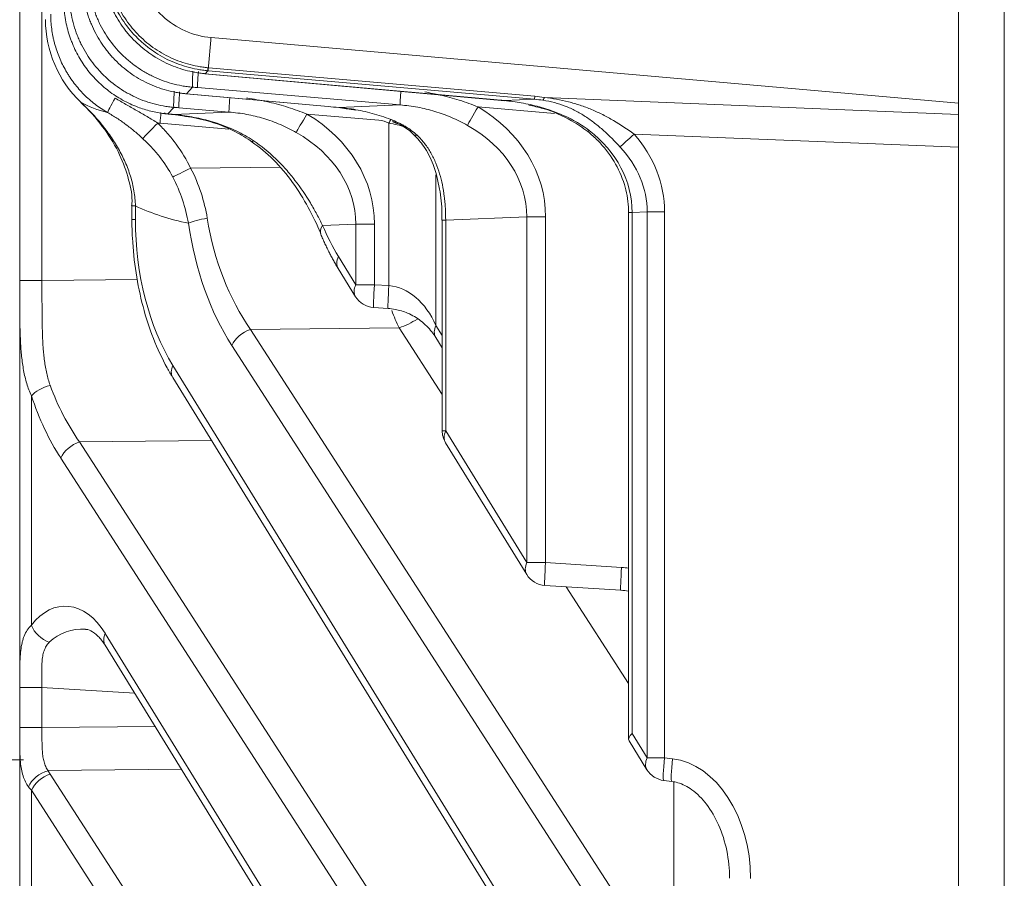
# Model space of a CAD drawing. Header units: millimetres. Extents: x 4 to 837, y 5 to 589.
# Tile 34 of 164: x 472 to 485, y 77 to 88. Entities that reach past the tile are written whole.
import ezdxf

# ---------------------------------------------------------------- set-up
doc = ezdxf.new("R2010")
doc.units = ezdxf.units.MM
doc.layers.add('1', color=7, linetype='Continuous', true_color=0xffffff)

msp = doc.modelspace()

# ---------------------------------------------------------------- linework, layer by layer
at = {"layer": '1', "color": 143, "linetype": 'Continuous', "lineweight": 18}
for p, q in [((484.795, 69.055), (484.795, 163.928)), ((471.895, 67.768), (471.895, 107.834)), ((484.195, 96.884), (484.195, 87.099)), ((474.402, 87.958), (484.195, 87.099)), ((474.29, 87.489), (474.29, 87.489)), ((474.311, 87.486), (474.312, 87.487)), ((474.322, 87.485), (474.323, 87.486)), ((474.322, 87.485), (478.105, 87.145)), ((474.045, 87.225), (474.046, 87.226)), ((474.078, 87.221), (474.079, 87.222)), ((474.078, 87.221), (475.936, 87.054)), ((478.246, 87.132), (478.247, 87.133)), ((484.195, 87.099), (484.195, 86.953)), ((473.8, 86.961), (473.8, 86.962)), ((475.936, 87.054), (475.937, 87.055)), ((476.298, 87.014), (476.298, 87.011)), ((484.195, 86.953), (484.195, 86.522)), ((474.029, 86.939), (474.029, 86.937)), ((484.195, 86.522), (484.195, 69.054)), ((473.365, 85.752), (473.365, 85.576)), ((479.873, 85.666), (479.873, 78.764)), ((477.43, 85.564), (477.43, 82.806)), ((477.43, 85.564), (477.43, 85.564)), ((476.069, 84.931), (476.296, 84.562)), ((476.532, 84.42), (476.721, 84.408)), ((477.346, 84.029), (477.43, 83.892)), ((473.9, 83.505), (480.113, 73.412)), ((477.474, 82.648), (478.538, 80.921)), ((478.774, 80.779), (479.769, 80.716)), ((473.014, 79.993), (478.178, 71.605)), ((479.879, 78.742), (480.113, 78.361)), ((480.334, 78.221), (480.437, 78.208))]:
    msp.add_line(p, q, dxfattribs=at)
at = {"layer": '1', "color": 143, "linetype": 'Continuous', "lineweight": 13}
for p, q in [((471.895, 84.775), (471.895, 107.837)), ((472.187, 107.837), (472.187, 84.775)), ((474.359, 87.525), (474.323, 87.486)), ((474.323, 87.486), (478.106, 87.146)), ((478.638, 87.15), (474.364, 87.525)), ((474.367, 87.564), (478.642, 87.189)), ((474.159, 87.309), (474.079, 87.222)), ((474.079, 87.222), (475.937, 87.055)), ((476.88, 87.076), (474.225, 87.304)), ((476.078, 87.043), (476.88, 87.076)), ((478.105, 87.145), (478.106, 87.146)), ((478.247, 87.133), (478.638, 87.15)), ((478.642, 87.189), (478.638, 87.15)), ((478.769, 87.173), (484.195, 86.953)), ((473.834, 86.958), (473.835, 86.959)), ((473.914, 87.044), (473.835, 86.959)), ((473.909, 86.951), (473.91, 86.952)), ((473.91, 86.952), (474.638, 86.982)), ((474.638, 86.982), (473.98, 87.039)), ((476.601, 86.876), (475.658, 86.957)), ((478.902, 86.964), (477.9, 87.05)), ((474.634, 86.759), (473.734, 86.836)), ((473.995, 86.942), (473.995, 86.943)), ((476.732, 84.708), (476.732, 86.837)), ((484.195, 86.522), (479.946, 86.694)), ((474.135, 86.246), (475.302, 86.259)), ((477.347, 86.158), (477.347, 84.186)), ((473.365, 85.752), (473.412, 85.752)), ((473.412, 85.752), (473.412, 85.576)), ((479.919, 85.666), (479.873, 85.666)), ((480.115, 85.674), (479.919, 85.666)), ((479.919, 85.666), (479.919, 78.837)), ((480.115, 78.519), (480.115, 85.674)), ((480.345, 85.674), (480.115, 85.674)), ((480.345, 85.674), (480.345, 78.519)), ((473.412, 85.576), (473.365, 85.576)), ((477.43, 85.564), (477.476, 85.564)), ((478.539, 85.609), (477.476, 85.564)), ((477.476, 85.564), (477.476, 82.806)), ((478.539, 81.078), (478.539, 85.609)), ((478.539, 85.609), (478.785, 85.609)), ((478.785, 85.609), (478.785, 81.078)), ((476.298, 85.515), (475.864, 85.497)), ((476.298, 84.72), (476.298, 85.515)), ((476.544, 85.515), (476.298, 85.515)), ((476.544, 85.515), (476.544, 84.72)), ((476.071, 85.088), (476.298, 84.72)), ((471.895, 84.775), (472.187, 84.775)), ((472.187, 84.775), (473.437, 84.789)), ((476.298, 84.72), (476.544, 84.72)), ((476.544, 84.72), (476.732, 84.708)), ((476.866, 84.155), (474.92, 84.134)), ((474.92, 84.134), (480.361, 75.699)), ((477.43, 83.281), (476.866, 84.155)), ((477.347, 84.186), (477.43, 84.052)), ((480.115, 75.487), (474.675, 83.922)), ((473.901, 83.662), (480.115, 73.569)), ((472.049, 83.263), (472.049, 80.255)), ((477.476, 82.806), (477.43, 82.806)), ((477.476, 82.806), (478.539, 81.078)), ((474.409, 82.679), (472.679, 82.66)), ((472.679, 82.66), (480.361, 70.75)), ((480.115, 70.538), (472.433, 82.448)), ((478.539, 81.078), (478.785, 81.078)), ((478.785, 81.078), (479.78, 81.015)), ((479.873, 79.493), (479.055, 80.761)), ((473.016, 80.15), (478.18, 71.762)), ((471.895, 78.914), (471.895, 79.441)), ((472.187, 79.441), (471.895, 79.441)), ((473.402, 79.364), (472.187, 79.441)), ((472.187, 79.441), (472.187, 78.914)), ((472.187, 78.914), (471.895, 78.914)), ((472.187, 78.914), (473.669, 78.93)), ((479.919, 78.837), (480.115, 78.519)), ((480.115, 78.519), (480.345, 78.519)), ((480.345, 78.519), (480.448, 78.506)), ((474.015, 78.369), (472.268, 78.35)), ((472.295, 78.305), (477.453, 70.309)), ((480.465, 75.695), (480.465, 78.203)), ((477.207, 70.097), (472.049, 78.093)), ((472.049, 78.093), (472.049, 75.306))]:
    msp.add_line(p, q, dxfattribs=at)
at = {"layer": '1', "color": 252, "linetype": 'Continuous', "lineweight": 18}
msp.add_line((471.795, 78.491), (471.945, 78.491), dxfattribs=at)
at = {"layer": '1', "color": 143, "linetype": 'Continuous', "lineweight": 18}
for centre, start, end in [((476.551, 84.72), 211.6176, 266.3827), ((477.73, 82.806), 180, 211.6176), ((478.793, 81.078), 211.6176, 266.3827), ((480.369, 78.519), 211.6176, 263.2514)]:
    msp.add_arc(centre, 0.3, start, end, dxfattribs=at)
for centre, major_axis, ratio, start_param, end_param in [((473.733, 88.198), (0.549, 1.399), 0.997682, 1.946549, 2.753051), ((476.905, 87.137), (0.119, 0.275), 0.068713, 2.862484, 3.172173), ((480.173, 78.837), (0.298, 0.084), 0.361655, 2.47737, 3.243659)]:
    msp.add_ellipse(centre, major_axis=major_axis, ratio=ratio, start_param=start_param, end_param=end_param, dxfattribs=at)
at = {"layer": '1', "color": 143, "linetype": 'Continuous', "lineweight": 13}
for centre, major_axis, ratio, start_param, end_param in [((474.185, 87.607), (0.025, 0.299), 0.042536, 1.871233, 3.060376), ((474.251, 87.601), (0.026, 0.299), 0.026082, 1.874024, 3.060422), ((474.385, 87.823), (0.026, 0.299), 0.016218, 2.618062, 3.060439), ((473.94, 87.342), (0.025, 0.299), 0.042536, 1.871233, 3.060376), ((474.006, 87.337), (-0.026, -0.299), 0.026082, 5.015617, 6.202015), ((476.906, 87.374), (0.026, 0.299), 0.026082, 1.984526, 3.060422), ((474.008, 88.494), (1.764, 0.935), 0.715025, 3.581503, 3.815046), ((473.196, 87.234), (-0.15, -0.26), 0.030164, 4.995969, 6.183054), ((474.664, 87.28), (0.026, 0.299), 0.026082, 1.950028, 3.060422), ((476.122, 85.561), (3.106, 1.31), 0.293494, 0.450895, 0.513417), ((476.099, 85.302), (3.264, 1.53), 0.343121, 0.471372, 0.533895), ((478.792, 87.432), (0.046, 0.296), 0.114526, 3.256432, 3.66902), ((473.721, 86.836), (0.043, 0.498), 0.026082, 4.714623, 5.000876), ((475.666, 86.957), (-0.154, -0.258), 0.022477, 4.72581, 5.946652), ((474.38, 85.488), (2.162, 0.087), 0.83193, 6.249738, 7.188454), ((477.908, 87.05), (-0.154, -0.258), 0.022477, 4.72581, 5.946652), ((476.622, 85.582), (2.162, 0.087), 0.83193, 6.249738, 7.188454), ((473.711, 86.839), (-0.21, -0.214), 0.018712, 4.730699, 5.991322), ((473.873, 88.334), (1.166, 0.961), 0.992658, 3.913891, 3.934269), ((476.566, 86.627), (0.3, 0.012), 0.83193, 0.948989, 1.420135), ((476.719, 86.837), (0.239, 0.439), 0.023007, 4.72488, 4.840799), ((476.713, 86.634), (0.749, -0.141), 0.267112, 1.310234, 1.59468), ((474.388, 85.488), (1.908, 0.077), 0.78539, 6.249568, 7.188284), ((476.63, 85.582), (1.908, 0.077), 0.78539, 6.249568, 7.188284), ((479.527, 86.96), (-0.189, -0.233), 0.020324, 6.28286, 6.67542), ((478.08, 85.642), (1.838, 0.08), 0.815372, 6.245864, 7.053177), ((479.97, 86.694), (0.226, 0.197), 0.053384, 1.631885, 2.675338), ((478.102, 85.644), (2.241, 0.085), 0.802553, 6.252932, 6.858751), ((475.117, 86.837), (0.174, 0.244), 0.015443, 2.769424, 3.138591), ((477.269, 86.902), (0.208, 0.216), 0.292265, 3.138711, 3.540349), ((478.127, 85.644), (1.988, 0.076), 0.754119, 6.252578, 6.858397), ((474.143, 86.246), (-0.271, -0.13), 0.01131, 4.736, 5.818), ((475.277, 88.494), (3.13, 1.531), 0.838284, 3.739156, 3.970083), ((475.085, 85.558), (0.018, -2.7), 0.619901, 4.701929, 5.487043), ((474.361, 85.525), (-0.297, -0.043), 0.220852, 4.708762, 5.704973), ((476.424, 86.272), (0.04, 3), 0.707306, 1.809169, 2.373369), ((476.17, 86.272), (0.026, 3.3), 0.640683, 1.803982, 2.368181), ((476.118, 85.497), (0.277, 0.115), 0.518479, 2.468556, 3.142048), ((477.255, 86.985), (0.018, -2.7), 0.619901, 5.291965, 5.487043), ((476.324, 85.088), (0.255, 0.157), 0.639648, 2.375327, 3.141616), ((476.551, 84.72), (-0.255, -0.157), 0.639648, 5.51692, 6.283209), ((476.551, 84.72), (0.019, 0.299), 0.026125, 1.572448, 3.141566), ((476.74, 84.708), (0.019, 0.299), 0.026125, 1.572448, 3.134795), ((476.713, 83.659), (0.056, -1.05), 0.712297, 2.057729, 3.040166), ((477.866, 86.287), (0.001, -3), 0.474026, 5.401246, 5.502844), ((476.846, 84.685), (0.63, 0.407), 0.652221, 4.342876, 4.702324), ((474.928, 83.922), (-0.252, -0.163), 0.652221, 4.342876, 5.503323), ((477.601, 84.186), (0.255, 0.157), 0.639648, 2.375327, 3.141616), ((474.155, 83.662), (-0.255, -0.157), 0.639648, 5.51692, 6.283209), ((472.303, 83.263), (-0.285, -0.094), 0.447089, 4.594564, 5.644791), ((474.182, 84.798), (0.04, 3), 0.707306, 2.0645, 2.373369), ((473.928, 84.798), (0.026, 3.3), 0.640683, 2.059313, 2.368181), ((477.73, 82.806), (0.255, 0.157), 0.639648, 2.375327, 3.141616), ((472.686, 82.448), (-0.252, -0.163), 0.652221, 4.342876, 5.503323), ((478.793, 81.078), (-0.255, -0.157), 0.639648, 5.51692, 6.283209), ((478.793, 81.078), (-0.019, -0.299), 0.026125, 4.714041, 6.283159), ((479.788, 81.015), (-0.019, -0.299), 0.026125, 4.714041, 6.280877), ((480.228, 79.501), (0.9, -1.406), 0.62879, 2.631856, 2.709499), ((472.518, 79.403), (0.05, -1.103), 0.637596, 2.286917, 3.799719), ((472.303, 80.255), (0.24, -0.18), 0.690075, 3.969473, 5.119076), ((472.772, 79.403), (0.244, -0.776), 0.863235, 2.812084, 3.547991), ((473.27, 80.15), (-0.255, -0.157), 0.639648, 5.51692, 6.283209), ((480.369, 78.519), (-0.255, -0.157), 0.639648, 5.51692, 6.283209), ((480.369, 78.519), (-0.035, -0.298), 0.080476, 4.721912, 6.283175), ((480.473, 78.506), (-0.035, -0.298), 0.080476, 4.721912, 6.277558), ((480.421, 77.024), (0.119, -1.485), 0.702494, 1.457058, 3.001674), ((472.276, 78.138), (0.264, 0.142), 0.668048, 1.25303, 2.462509), ((472.303, 78.093), (-0.252, -0.163), 0.652221, 4.342876, 5.503323), ((472.887, 78.7), (0.5, 0.509), 0.963647, 2.85176, 2.927632), ((472.895, 78.488), (0.999, 0.051), 0.69908, 3.592428, 3.668299)]:
    msp.add_ellipse(centre, major_axis=major_axis, ratio=ratio, start_param=start_param, end_param=end_param, dxfattribs=at)
for points, knots in [([(474.359, 87.525), (474.336, 87.527), (474.313, 87.53), (474.267, 87.536), (474.244, 87.54), (474.175, 87.552), (474.13, 87.563), (473.997, 87.6), (473.911, 87.633), (473.787, 87.694), (473.746, 87.717), (473.667, 87.766), (473.591, 87.818), (473.52, 87.876), (473.451, 87.938), (473.419, 87.971), (473.324, 88.074), (473.269, 88.147), (473.196, 88.265), (473.173, 88.305), (473.142, 88.367), (473.132, 88.388), (473.113, 88.43), (473.105, 88.452), (473.063, 88.56), (473.038, 88.648), (473.012, 88.784), (473.006, 88.83), (472.999, 88.899), (472.998, 88.923), (472.995, 88.969), (472.995, 88.992), (472.995, 89.016)], [0, 0, 0, 0, 0.03125, 0.03125, 0.0625, 0.0625, 0.125, 0.125, 0.25, 0.25, 0.3125, 0.3125, 0.375, 0.4375, 0.4375, 0.5, 0.5, 0.625, 0.625, 0.6875, 0.6875, 0.71875, 0.71875, 0.75, 0.75, 0.875, 0.875, 0.9375, 0.9375, 0.96875, 0.96875, 1, 1, 1, 1]), ([(473.034, 89.015), (473.034, 88.992), (473.035, 88.97), (473.037, 88.924), (473.038, 88.902), (473.045, 88.834), (473.051, 88.79), (473.076, 88.658), (473.1, 88.572), (473.141, 88.466), (473.149, 88.445), (473.168, 88.404), (473.196, 88.343), (473.229, 88.284), (473.3, 88.17), (473.354, 88.099), (473.446, 87.998), (473.478, 87.967), (473.544, 87.906), (473.613, 87.849), (473.687, 87.798), (473.764, 87.751), (473.804, 87.729), (473.925, 87.669), (474.008, 87.637), (474.138, 87.601), (474.181, 87.591), (474.248, 87.579), (474.271, 87.575), (474.316, 87.569), (474.338, 87.566), (474.361, 87.564)], [0, 0, 0, 0, 0.03125, 0.03125, 0.0625, 0.0625, 0.125, 0.125, 0.25, 0.25, 0.28125, 0.28125, 0.3125, 0.375, 0.375, 0.5, 0.5, 0.5625, 0.5625, 0.625, 0.6875, 0.6875, 0.75, 0.75, 0.875, 0.875, 0.9375, 0.9375, 0.96875, 0.96875, 1, 1, 1, 1]), ([(474.159, 87.309), (474.136, 87.311), (474.113, 87.314), (474.067, 87.32), (474.044, 87.323), (473.975, 87.336), (473.93, 87.346), (473.797, 87.383), (473.711, 87.416), (473.607, 87.467), (473.586, 87.477), (473.545, 87.5), (473.485, 87.535), (473.39, 87.6), (473.319, 87.658), (473.25, 87.72), (473.217, 87.752), (473.123, 87.855), (473.067, 87.929), (472.994, 88.046), (472.971, 88.086), (472.94, 88.148), (472.93, 88.169), (472.912, 88.212), (472.903, 88.233), (472.86, 88.341), (472.835, 88.43), (472.81, 88.566), (472.803, 88.611), (472.797, 88.681), (472.795, 88.704), (472.793, 88.751), (472.792, 88.774), (472.792, 88.797)], [0, 0, 0, 0, 0.03125, 0.03125, 0.0625, 0.0625, 0.125, 0.125, 0.25, 0.25, 0.28125, 0.28125, 0.3125, 0.375, 0.4375, 0.4375, 0.5, 0.5, 0.625, 0.625, 0.6875, 0.6875, 0.71875, 0.71875, 0.75, 0.75, 0.875, 0.875, 0.9375, 0.9375, 0.96875, 0.96875, 1, 1, 1, 1]), ([(473.914, 87.044), (473.891, 87.046), (473.868, 87.049), (473.821, 87.055), (473.798, 87.059), (473.73, 87.071), (473.685, 87.081), (473.552, 87.118), (473.466, 87.151), (473.362, 87.202), (473.341, 87.213), (473.3, 87.235), (473.24, 87.27), (473.144, 87.335), (473.073, 87.393), (473.005, 87.455), (472.972, 87.488), (472.877, 87.591), (472.822, 87.664), (472.749, 87.781), (472.726, 87.821), (472.695, 87.883), (472.685, 87.904), (472.666, 87.947), (472.657, 87.968), (472.615, 88.077), (472.59, 88.165), (472.564, 88.301), (472.558, 88.347), (472.551, 88.416), (472.55, 88.439), (472.548, 88.486), (472.547, 88.509), (472.547, 88.532)], [0, 0, 0, 0, 0.03125, 0.03125, 0.0625, 0.0625, 0.125, 0.125, 0.25, 0.25, 0.28125, 0.28125, 0.3125, 0.375, 0.4375, 0.4375, 0.5, 0.5, 0.625, 0.625, 0.6875, 0.6875, 0.71875, 0.71875, 0.75, 0.75, 0.875, 0.875, 0.9375, 0.9375, 0.96875, 0.96875, 1, 1, 1, 1]), ([(473.046, 86.976), (472.989, 87.009), (472.935, 87.045), (472.857, 87.105), (472.832, 87.126), (472.783, 87.169), (472.759, 87.191), (472.691, 87.26), (472.649, 87.308), (472.59, 87.385), (472.561, 87.425), (472.535, 87.466), (472.518, 87.494), (472.509, 87.508), (472.468, 87.579), (472.411, 87.695), (472.37, 87.818), (472.349, 87.896), (472.345, 87.912), (472.337, 87.944), (472.334, 87.96), (472.324, 88.008), (472.319, 88.04), (472.306, 88.137), (472.302, 88.202), (472.302, 88.268)], [0, 0, 0, 0, 0.125, 0.125, 0.1875, 0.1875, 0.25, 0.25, 0.375, 0.375, 0.4375, 0.46875, 0.46875, 0.5, 0.5, 0.625, 0.75, 0.75, 0.78125, 0.78125, 0.8125, 0.8125, 0.875, 0.875, 1, 1, 1, 1]), ([(474.367, 87.564), (474.366, 87.553), (474.365, 87.544), (474.364, 87.531), (474.364, 87.527), (474.364, 87.525)], [0, 0, 0, 0, 0.5, 0.5, 1, 1, 1, 1]), ([(477.203, 87.246), (477.27, 87.235), (477.337, 87.221), (477.488, 87.186), (477.572, 87.164), (477.738, 87.112), (477.82, 87.083), (477.9, 87.05)], [0, 0, 0, 0, 0.283379, 0.283379, 0.641689, 0.641689, 1, 1, 1, 1]), ([(472.696, 87.11), (472.792, 87.02), (472.883, 86.926), (473.007, 86.774), (473.047, 86.722), (473.103, 86.641), (473.121, 86.614), (473.156, 86.558), (473.173, 86.529), (473.222, 86.444), (473.251, 86.385), (473.304, 86.266), (473.327, 86.204), (473.356, 86.11), (473.365, 86.078), (473.38, 86.014), (473.387, 85.981), (473.403, 85.884), (473.41, 85.818), (473.412, 85.752)], [0, 0, 0, 0, 0.25, 0.25, 0.375, 0.375, 0.4375, 0.4375, 0.5, 0.5, 0.625, 0.625, 0.75, 0.75, 0.8125, 0.8125, 0.875, 0.875, 1, 1, 1, 1]), ([(473.147, 87.166), (473.193, 87.138), (473.239, 87.111), (473.333, 87.057), (473.379, 87.031), (473.473, 86.977), (473.519, 86.95), (473.612, 86.895), (473.658, 86.867), (473.703, 86.839)], [0, 0, 0, 0, 0.25, 0.25, 0.5, 0.5, 0.75, 0.75, 1, 1, 1, 1]), ([(474.865, 87.167), (474.879, 87.165), (474.893, 87.163), (474.993, 87.148), (475.078, 87.132), (475.246, 87.093), (475.33, 87.07), (475.496, 87.018), (475.578, 86.989), (475.658, 86.957)], [0, 0, 0, 0, 0.052095, 0.052095, 0.368064, 0.368064, 0.684032, 0.684032, 1, 1, 1, 1]), ([(477.761, 86.808), (477.693, 86.846), (477.624, 86.881), (477.516, 86.927), (477.48, 86.942), (477.407, 86.969), (477.371, 86.981), (477.26, 87.014), (477.185, 87.032), (477.034, 87.06), (476.957, 87.07), (476.88, 87.076)], [0, 0, 0, 0, 0.25, 0.25, 0.375, 0.375, 0.5, 0.5, 0.75, 0.75, 1, 1, 1, 1]), ([(478.467, 87.104), (478.547, 87.09), (478.626, 87.072), (478.742, 87.04), (478.78, 87.028), (478.857, 87.003), (478.894, 86.989), (479.007, 86.945), (479.08, 86.912), (479.186, 86.855), (479.22, 86.834), (479.288, 86.791), (479.322, 86.768), (479.354, 86.743)], [0, 0, 0, 0, 0.25, 0.25, 0.375, 0.375, 0.5, 0.5, 0.75, 0.75, 0.875, 0.875, 1, 1, 1, 1]), ([(479.763, 86.524), (479.693, 86.599), (479.621, 86.672), (479.526, 86.757), (479.507, 86.774), (479.468, 86.806), (479.448, 86.822), (479.388, 86.869), (479.347, 86.898), (479.264, 86.952), (479.222, 86.977), (479.156, 87.011), (479.134, 87.022), (479.089, 87.043), (479.066, 87.052), (478.996, 87.079), (478.949, 87.094), (478.851, 87.12), (478.801, 87.13), (478.75, 87.137)], [0, 0, 0, 0, 0.25, 0.25, 0.3125, 0.3125, 0.375, 0.375, 0.5, 0.5, 0.625, 0.625, 0.6875, 0.6875, 0.75, 0.75, 0.875, 0.875, 1, 1, 1, 1]), ([(478.769, 87.173), (478.823, 87.167), (478.876, 87.16), (478.982, 87.141), (479.034, 87.13), (479.112, 87.11), (479.137, 87.103), (479.188, 87.088), (479.214, 87.08), (479.289, 87.055), (479.339, 87.036), (479.437, 86.995), (479.485, 86.973), (479.557, 86.937), (479.581, 86.924), (479.628, 86.898), (479.652, 86.885), (479.768, 86.818), (479.857, 86.758), (479.946, 86.694)], [0, 0, 0, 0, 0.125, 0.125, 0.25, 0.25, 0.3125, 0.3125, 0.375, 0.375, 0.5, 0.5, 0.625, 0.625, 0.6875, 0.6875, 0.75, 0.75, 1, 1, 1, 1]), ([(473.509, 86.634), (473.474, 86.667), (473.438, 86.699), (473.364, 86.761), (473.326, 86.791), (473.249, 86.848), (473.21, 86.876), (473.129, 86.928), (473.088, 86.952), (473.046, 86.976)], [0, 0, 0, 0, 0.25, 0.25, 0.5, 0.5, 0.75, 0.75, 1, 1, 1, 1]), ([(473.79, 86.963), (473.792, 86.963), (473.793, 86.963), (473.797, 86.963), (473.798, 86.962), (473.8, 86.962)], [0, 0, 0, 0, 0.477413, 0.477413, 1, 1, 1, 1]), ([(475.519, 86.715), (475.451, 86.753), (475.382, 86.787), (475.274, 86.834), (475.238, 86.848), (475.165, 86.875), (475.129, 86.887), (475.018, 86.921), (474.943, 86.939), (474.792, 86.966), (474.715, 86.976), (474.638, 86.982)], [0, 0, 0, 0, 0.25, 0.25, 0.375, 0.375, 0.5, 0.5, 0.75, 0.75, 1, 1, 1, 1]), ([(473.703, 86.839), (473.747, 86.796), (473.789, 86.752), (473.849, 86.682), (473.869, 86.659), (473.908, 86.611), (473.927, 86.586), (474.018, 86.462), (474.081, 86.357), (474.135, 86.246)], [0, 0, 0, 0, 0.25, 0.25, 0.375, 0.375, 0.5, 0.5, 1, 1, 1, 1]), ([(474.029, 86.939), (474.111, 86.928), (474.193, 86.913), (474.313, 86.884), (474.353, 86.874), (474.432, 86.851), (474.472, 86.839), (474.588, 86.798), (474.664, 86.768), (474.775, 86.714), (474.811, 86.696), (474.883, 86.655), (474.918, 86.634), (474.953, 86.61)], [0, 0, 0, 0, 0.25, 0.25, 0.375, 0.375, 0.5, 0.5, 0.75, 0.75, 0.875, 0.875, 1, 1, 1, 1]), ([(476.785, 86.875), (476.814, 86.863), (476.843, 86.85), (476.885, 86.829), (476.899, 86.822), (476.927, 86.807), (476.941, 86.799), (476.981, 86.774), (477.006, 86.757), (477.055, 86.72), (477.079, 86.7), (477.101, 86.679)], [0, 0, 0, 0, 0.25, 0.25, 0.375, 0.375, 0.5, 0.5, 0.75, 0.75, 1, 1, 1, 1]), ([(473.9, 86.131), (473.851, 86.227), (473.792, 86.316), (473.709, 86.421), (473.693, 86.442), (473.658, 86.483), (473.64, 86.502), (473.585, 86.561), (473.548, 86.598), (473.509, 86.634)], [0, 0, 0, 0, 0.5, 0.5, 0.625, 0.625, 0.75, 0.75, 1, 1, 1, 1]), ([(474.953, 86.61), (475.061, 86.538), (475.16, 86.457), (475.297, 86.325), (475.34, 86.28), (475.403, 86.209), (475.424, 86.185), (475.464, 86.137), (475.483, 86.112), (475.577, 85.99), (475.644, 85.891), (475.719, 85.766), (475.733, 85.741), (475.761, 85.692), (475.775, 85.667), (475.815, 85.593), (475.84, 85.544), (475.864, 85.497)], [0, 0, 0, 0, 0.25, 0.25, 0.375, 0.375, 0.4375, 0.4375, 0.5, 0.5, 0.75, 0.75, 0.8125, 0.8125, 0.875, 0.875, 1, 1, 1, 1]), ([(477.101, 86.679), (477.138, 86.644), (477.172, 86.607), (477.232, 86.529), (477.259, 86.489), (477.295, 86.425), (477.307, 86.403), (477.328, 86.359), (477.338, 86.337), (477.367, 86.268), (477.383, 86.222), (477.411, 86.127), (477.423, 86.079), (477.443, 85.98), (477.451, 85.93), (477.461, 85.852), (477.463, 85.826), (477.468, 85.774), (477.47, 85.748), (477.475, 85.67), (477.476, 85.617), (477.476, 85.564)], [0, 0, 0, 0, 0.125, 0.125, 0.25, 0.25, 0.3125, 0.3125, 0.375, 0.375, 0.5, 0.5, 0.625, 0.625, 0.75, 0.75, 0.8125, 0.8125, 0.875, 0.875, 1, 1, 1, 1]), ([(474.135, 86.246), (474.19, 86.142), (474.235, 86.035), (474.307, 85.816), (474.334, 85.705), (474.352, 85.591)], [0, 0, 0, 0, 0.5, 0.5, 1, 1, 1, 1]), ([(474.107, 85.525), (474.088, 85.629), (474.061, 85.732), (473.993, 85.934), (473.951, 86.034), (473.9, 86.131)], [0, 0, 0, 0, 0.5, 0.5, 1, 1, 1, 1]), ([(472.187, 84.775), (472.187, 84.654), (472.187, 84.535), (472.188, 84.358), (472.188, 84.299), (472.19, 84.182), (472.191, 84.123), (472.196, 84.008), (472.198, 83.95), (472.205, 83.864), (472.207, 83.836), (472.213, 83.779), (472.216, 83.751), (472.227, 83.667), (472.237, 83.612), (472.261, 83.504), (472.276, 83.452), (472.294, 83.401)], [0, 0, 0, 0, 0.25, 0.25, 0.375, 0.375, 0.5, 0.5, 0.625, 0.625, 0.6875, 0.6875, 0.75, 0.75, 0.875, 0.875, 1, 1, 1, 1]), ([(472.049, 83.263), (472.024, 83.315), (472.004, 83.369), (471.971, 83.48), (471.957, 83.538), (471.941, 83.627), (471.936, 83.657), (471.928, 83.718), (471.924, 83.749), (471.914, 83.842), (471.909, 83.905), (471.903, 84.033), (471.898, 84.163), (471.896, 84.296), (471.896, 84.382), (471.896, 84.4), (471.896, 84.418)], [0, 0, 0, 0, 0.15963, 0.15963, 0.319259, 0.319259, 0.399074, 0.399074, 0.478889, 0.478889, 0.638519, 0.638519, 0.798148, 0.957778, 0.957778, 1, 1, 1, 1]), ([(471.895, 79.441), (471.895, 79.463), (471.895, 79.485), (471.895, 79.528), (471.895, 79.55), (471.895, 79.614), (471.895, 79.655), (471.896, 79.717), (471.897, 79.737), (471.898, 79.777), (471.899, 79.797), (471.902, 79.855), (471.905, 79.892), (471.913, 79.961), (471.919, 79.995), (471.93, 80.042), (471.934, 80.057), (471.943, 80.087), (471.948, 80.101), (471.965, 80.143), (471.978, 80.168), (472.01, 80.215), (472.028, 80.236), (472.049, 80.255)], [0, 0, 0, 0, 0.0625, 0.0625, 0.125, 0.125, 0.25, 0.25, 0.3125, 0.3125, 0.375, 0.375, 0.5, 0.5, 0.625, 0.625, 0.6875, 0.6875, 0.75, 0.75, 0.875, 0.875, 1, 1, 1, 1]), ([(472.283, 80.032), (472.267, 80.017), (472.254, 80), (472.237, 79.972), (472.232, 79.962), (472.222, 79.941), (472.218, 79.931), (472.21, 79.909), (472.207, 79.897), (472.201, 79.874), (472.199, 79.862), (472.192, 79.826), (472.19, 79.801), (472.187, 79.762), (472.186, 79.749), (472.185, 79.722), (472.184, 79.708), (472.184, 79.667), (472.184, 79.64), (472.184, 79.584), (472.185, 79.556), (472.186, 79.499), (472.187, 79.47), (472.187, 79.441)], [0, 0, 0, 0, 0.125, 0.125, 0.1875, 0.1875, 0.25, 0.25, 0.3125, 0.3125, 0.375, 0.375, 0.5, 0.5, 0.5625, 0.5625, 0.625, 0.625, 0.75, 0.75, 0.875, 0.875, 1, 1, 1, 1]), ([(472.011, 78.138), (471.995, 78.158), (471.981, 78.181), (471.957, 78.229), (471.947, 78.255), (471.922, 78.336), (471.911, 78.397), (471.902, 78.497), (471.9, 78.532), (471.897, 78.604), (471.896, 78.641), (471.895, 78.717), (471.895, 78.755), (471.895, 78.814), (471.895, 78.834), (471.895, 78.874), (471.895, 78.894), (471.895, 78.914)], [0, 0, 0, 0, 0.125, 0.125, 0.25, 0.25, 0.5, 0.5, 0.625, 0.625, 0.75, 0.75, 0.875, 0.875, 0.9375, 0.9375, 1, 1, 1, 1]), ([(472.187, 78.914), (472.187, 78.861), (472.187, 78.808), (472.187, 78.73), (472.188, 78.704), (472.189, 78.666), (472.189, 78.653), (472.191, 78.628), (472.191, 78.616), (472.194, 78.579), (472.197, 78.555), (472.202, 78.521), (472.204, 78.509), (472.209, 78.487), (472.211, 78.476), (472.217, 78.454), (472.22, 78.444), (472.228, 78.423), (472.232, 78.413), (472.245, 78.384), (472.256, 78.366), (472.268, 78.35)], [0, 0, 0, 0, 0.25, 0.25, 0.375, 0.375, 0.4375, 0.4375, 0.5, 0.5, 0.625, 0.625, 0.6875, 0.6875, 0.75, 0.75, 0.8125, 0.8125, 0.875, 0.875, 1, 1, 1, 1])]:
    msp.add_open_spline(points, degree=3, knots=knots, dxfattribs=at)
at = {"layer": '1', "color": 143, "linetype": 'Continuous', "lineweight": 18}
for points, knots in [([(473.429, 89.021), (473.429, 89.008), (473.429, 88.995), (473.44, 88.702), (473.565, 88.428), (473.942, 88.079), (474.168, 87.98), (474.402, 87.958)], [0, 0, 0, 0, 0.02412, 0.02412, 0.555511, 0.555511, 1, 1, 1, 1]), ([(472.963, 88.911), (472.967, 88.822), (472.979, 88.735), (473.008, 88.606), (473.019, 88.564), (473.039, 88.501), (473.046, 88.48), (473.062, 88.438), (473.07, 88.418), (473.113, 88.315), (473.154, 88.238), (473.225, 88.127), (473.251, 88.091), (473.291, 88.039), (473.305, 88.022), (473.334, 87.988), (473.349, 87.971), (473.425, 87.89), (473.49, 87.832), (473.595, 87.753), (473.632, 87.728), (473.707, 87.681), (473.746, 87.659), (473.864, 87.6), (473.946, 87.567), (474.072, 87.53), (474.115, 87.519), (474.18, 87.506), (474.202, 87.502), (474.246, 87.495), (474.268, 87.492), (474.29, 87.489)], [0, 0, 0, 0, 0.125, 0.125, 0.1875, 0.1875, 0.21875, 0.21875, 0.25, 0.25, 0.375, 0.375, 0.4375, 0.4375, 0.46875, 0.46875, 0.5, 0.5, 0.625, 0.625, 0.6875, 0.6875, 0.75, 0.75, 0.875, 0.875, 0.9375, 0.9375, 0.96875, 0.96875, 1, 1, 1, 1]), ([(472.719, 88.647), (472.723, 88.558), (472.734, 88.471), (472.763, 88.342), (472.775, 88.3), (472.795, 88.237), (472.802, 88.216), (472.817, 88.175), (472.826, 88.154), (472.868, 88.052), (472.91, 87.974), (472.981, 87.863), (473.007, 87.827), (473.047, 87.775), (473.061, 87.758), (473.09, 87.724), (473.105, 87.708), (473.18, 87.627), (473.246, 87.568), (473.351, 87.489), (473.387, 87.464), (473.463, 87.417), (473.502, 87.396), (473.62, 87.336), (473.702, 87.304), (473.828, 87.266), (473.871, 87.255), (473.936, 87.242), (473.958, 87.238), (474.002, 87.231), (474.024, 87.228), (474.046, 87.226)], [0, 0, 0, 0, 0.125, 0.125, 0.1875, 0.1875, 0.21875, 0.21875, 0.25, 0.25, 0.375, 0.375, 0.4375, 0.4375, 0.46875, 0.46875, 0.5, 0.5, 0.625, 0.625, 0.6875, 0.6875, 0.75, 0.75, 0.875, 0.875, 0.9375, 0.9375, 0.96875, 0.96875, 1, 1, 1, 1]), ([(472.474, 88.383), (472.478, 88.31), (472.486, 88.238), (472.514, 88.096), (472.532, 88.026), (472.562, 87.94), (472.569, 87.923), (472.582, 87.889), (472.589, 87.872), (472.611, 87.821), (472.626, 87.788), (472.677, 87.692), (472.715, 87.63), (472.778, 87.542), (472.801, 87.514), (472.836, 87.472), (472.848, 87.458), (472.873, 87.431), (472.885, 87.417), (472.949, 87.352), (473.003, 87.304), (473.118, 87.216), (473.179, 87.176), (473.307, 87.105), (473.373, 87.074), (473.442, 87.048)], [0, 0, 0, 0, 0.125, 0.125, 0.25, 0.25, 0.28125, 0.28125, 0.3125, 0.3125, 0.375, 0.375, 0.5, 0.5, 0.5625, 0.5625, 0.59375, 0.59375, 0.625, 0.625, 0.75, 0.75, 0.875, 0.875, 1, 1, 1, 1]), ([(472.694, 87.108), (472.706, 87.097), (472.824, 86.991), (473.008, 86.77), (473.212, 86.439), (473.326, 86.108), (473.376, 85.876), (473.363, 85.761), (473.362, 85.752)], [0, 0, 0, 0, 0.031811, 0.306404, 0.55239, 0.776436, 0.983416, 1, 1, 1, 1]), ([(473.442, 87.048), (473.498, 87.027), (473.556, 87.01), (473.672, 86.981), (473.73, 86.971), (473.79, 86.963)], [0, 0, 0, 0, 0.5, 0.5, 1, 1, 1, 1]), ([(476.298, 87.014), (476.382, 86.999), (476.464, 86.98), (476.627, 86.934), (476.707, 86.907), (476.785, 86.875)], [0, 0, 0, 0, 0.5, 0.5, 1, 1, 1, 1]), ([(478.566, 87.072), (478.629, 87.061), (478.823, 87.017), (479.087, 86.902), (479.27, 86.779), (479.338, 86.726)], [0, 0, 0, 0, 0.222248, 0.700964, 1, 1, 1, 1]), ([(474.027, 86.932), (474.133, 86.919), (474.369, 86.873), (474.679, 86.758), (474.869, 86.642), (474.941, 86.59)], [0, 0, 0, 0, 0.321192, 0.731814, 1, 1, 1, 1]), ([(476.848, 86.831), (476.854, 86.829), (476.918, 86.803), (476.993, 86.748), (477.047, 86.697), (477.058, 86.685)], [0, 0, 0, 0, 0.069503, 0.791919, 1, 1, 1, 1]), ([(479.338, 86.727), (479.384, 86.69), (479.513, 86.573), (479.691, 86.348), (479.827, 86.047), (479.869, 85.814), (479.873, 85.69), (479.873, 85.666)], [0, 0, 0, 0, 0.143017, 0.426465, 0.69508, 0.943086, 1, 1, 1, 1]), ([(474.94, 86.59), (475.039, 86.52), (475.233, 86.359), (475.481, 86.061), (475.682, 85.732), (475.796, 85.497), (475.838, 85.388), (475.839, 85.383)], [0, 0, 0, 0, 0.223637, 0.472442, 0.725485, 0.987026, 1, 1, 1, 1]), ([(477.057, 86.684), (477.106, 86.637), (477.21, 86.519), (477.326, 86.284), (477.401, 85.988), (477.431, 85.734), (477.427, 85.596), (477.425, 85.564)], [0, 0, 0, 0, 0.170283, 0.402533, 0.675691, 0.925406, 1, 1, 1, 1]), ([(473.365, 85.576), (473.365, 85.494), (473.372, 85.259), (473.412, 84.87), (473.505, 84.425), (473.642, 84.004), (473.783, 83.704), (473.875, 83.545), (473.9, 83.505)], [0, 0, 0, 0, 0.104394, 0.302661, 0.503969, 0.71039, 0.923687, 1, 1, 1, 1]), ([(471.896, 84.418), (471.895, 84.434), (471.895, 84.45), (471.895, 84.5), (471.895, 84.534), (471.895, 84.637), (471.895, 84.706), (471.895, 84.775)], [0, 0, 0, 0, 0.135696, 0.135696, 0.423797, 0.423797, 1, 1, 1, 1]), ([(476.721, 84.408), (476.753, 84.406), (476.842, 84.395), (476.998, 84.346), (477.166, 84.244), (477.277, 84.13), (477.331, 84.054), (477.346, 84.029)], [0, 0, 0, 0, 0.100248, 0.295493, 0.549199, 0.856733, 1, 1, 1, 1]), ([(472.756, 80.202), (472.776, 80.205), (472.823, 80.191), (472.919, 80.126), (472.983, 80.041), (473.014, 79.993)], [0, 0, 0, 0, 0.356643, 0.702066, 1, 1, 1, 1]), ([(480.437, 78.208), (480.464, 78.205), (480.557, 78.186), (480.725, 78.097), (480.911, 77.906), (481.068, 77.633), (481.171, 77.3), (481.195, 77.062), (481.195, 76.939)], [0, 0, 0, 0, 0.050858, 0.181159, 0.35065, 0.548442, 0.771002, 1, 1, 1, 1])]:
    msp.add_open_spline(points, degree=3, knots=knots, dxfattribs=at)
at = {"layer": '1', "color": 143, "linetype": 'Continuous', "lineweight": 13}
for points, degree in [([(474.402, 87.958), (474.367, 87.564)], 1), ([(474.364, 87.525), (474.362, 87.525), (474.361, 87.525), (474.359, 87.525)], 3), ([(474.361, 87.564), (474.363, 87.564), (474.365, 87.564), (474.367, 87.564)], 3), ([(474.225, 87.304), (474.203, 87.305), (474.181, 87.307), (474.159, 87.309)], 3), ([(478.106, 87.146), (478.153, 87.142), (478.2, 87.138), (478.247, 87.133)], 3), ([(473.8, 86.962), (473.812, 86.961), (473.823, 86.96), (473.835, 86.959)], 3), ([(473.835, 86.959), (473.86, 86.957), (473.885, 86.954), (473.91, 86.952)], 3), ([(473.91, 86.952), (473.938, 86.95), (473.967, 86.947), (473.995, 86.943)], 3), ([(473.98, 87.039), (473.958, 87.041), (473.936, 87.043), (473.914, 87.044)], 3), ([(476.078, 87.043), (476.152, 87.036), (476.225, 87.027), (476.298, 87.014)], 3), ([(473.995, 86.943), (474.006, 86.942), (474.018, 86.941), (474.029, 86.939)], 3)]:
    msp.add_open_spline(points, degree=degree, dxfattribs=at)
at = {"layer": '1', "color": 143, "linetype": 'Continuous', "lineweight": 18}
for points, degree in [([(474.29, 87.489), (474.298, 87.489), (474.305, 87.488), (474.312, 87.487)], 3), ([(474.312, 87.487), (474.316, 87.487), (474.319, 87.486), (474.323, 87.486)], 3), ([(474.046, 87.226), (474.053, 87.225), (474.061, 87.224), (474.068, 87.223)], 3), ([(474.068, 87.223), (474.071, 87.223), (474.075, 87.223), (474.079, 87.222)], 3), ([(478.105, 87.145), (478.246, 87.132)], 1), ([(478.247, 87.133), (478.321, 87.127), (478.395, 87.117), (478.467, 87.104)], 3), ([(473.79, 86.968), (473.8, 86.966)], 1), ([(473.794, 86.962), (473.814, 86.959), (473.834, 86.958)], 2), ([(473.834, 86.958), (473.871, 86.954), (473.909, 86.951)], 2), ([(473.909, 86.951), (473.952, 86.948), (473.995, 86.941)], 2), ([(475.937, 87.055), (475.984, 87.051), (476.031, 87.047), (476.078, 87.043)], 3), ([(476.099, 87.038), (476.298, 87.009)], 1), ([(473.995, 86.94), (474.029, 86.936)], 1), ([(476.784, 86.857), (476.848, 86.831)], 1), ([(475.84, 85.382), (475.941, 85.138), (476.069, 84.931)], 2), ([(479.769, 80.716), (479.804, 80.713), (479.839, 80.708), (479.873, 80.701)], 3)]:
    msp.add_open_spline(points, degree=degree, dxfattribs=at)

doc.saveas('drawing.dxf')
